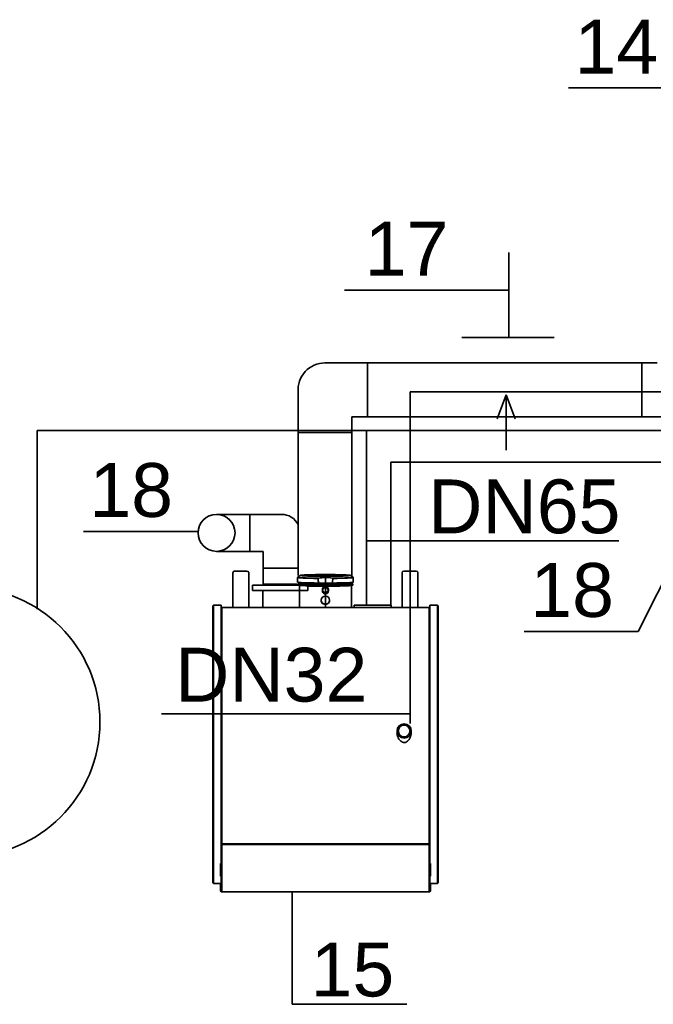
# Model space of a CAD drawing. Header units: millimetres. Extents: x 0 to 40783, y -13117 to 35556.
# Tile 89 of 98: x 36182 to 36370, y 15028 to 15321. Entities that reach past the tile are written whole.
import ezdxf

# ---------------------------------------------------------------- set-up
doc = ezdxf.new("R2010")
doc.units = ezdxf.units.MM
doc.linetypes.add('MITTE', pattern=[50.8, 31.75, -6.35, 6.35, -6.35])
for name, color, linetype, lineweight in [('IS_CO powrót', 5, 'Continuous', 35), ('IS_CO zasilanie', 1, 'Continuous', 35), ('IS_gaz', 40, 'Continuous', 35), ('IS_kotłownia', 7, 'Continuous', 35)]:
    doc.layers.add(name, color=color, linetype=linetype, lineweight=lineweight)
doc.layers.add('IS_komin', color=7, linetype='Continuous', lineweight=35, true_color=0x000000)
doc.styles.get("Standard").update_dxf_attribs({"font": 'Arial.ttf'})

msp = doc.modelspace()

# ---------------------------------------------------------------- linework, layer by layer
at = {"lineweight": 35}
for p, q in [((36244.91, 15156.23), (36244.91, 15145.93)), ((36245.41, 15156.73), (36249.1, 15156.73)), ((36249.6, 15156.23), (36249.6, 15145.93)), ((36295.22, 15156.23), (36295.22, 15145.93)), ((36295.72, 15156.73), (36299.41, 15156.73)), ((36299.91, 15156.23), (36299.91, 15145.93)), ((36264.15, 15154.86), (36264.15, 15153.48)), ((36264.15, 15154.86), (36264.15, 15153.48)), ((36264.94, 15155.46), (36264.19, 15154.94)), ((36264.94, 15155.46), (36264.19, 15154.94)), ((36264.69, 15153.32), (36264.69, 15152.96)), ((36264.69, 15153.32), (36264.69, 15152.96)), ((36264.69, 15152.96), (36264.69, 15152.89)), ((36264.69, 15152.96), (36264.69, 15152.89)), ((36274.13, 15153.13), (36270.68, 15153.13)), ((36274.13, 15153.13), (36270.68, 15153.13)), ((36279.88, 15155.46), (36280.62, 15154.94)), ((36279.88, 15155.46), (36280.62, 15154.94)), ((36280.12, 15153.32), (36280.12, 15152.96)), ((36280.12, 15153.32), (36280.12, 15152.96)), ((36280.12, 15152.96), (36280.12, 15152.89)), ((36280.12, 15152.96), (36280.12, 15152.89)), ((36280.66, 15154.86), (36280.66, 15153.48)), ((36280.66, 15154.86), (36280.66, 15153.48)), ((36264.29, 15152.61), (36264.29, 15152.86)), ((36264.29, 15152.61), (36264.29, 15152.86)), ((36264.69, 15152.53), (36264.69, 15145.93)), ((36264.69, 15151.03), (36264.69, 15145.93)), ((36271.14, 15152.58), (36273.68, 15152.58)), ((36271.14, 15152.58), (36273.68, 15152.58)), ((36273.61, 15152.33), (36271.2, 15152.33)), ((36273.61, 15152.33), (36271.2, 15152.33)), ((36271.51, 15151.24), (36271.51, 15150.87)), ((36271.51, 15151.24), (36271.51, 15150.87)), ((36273.31, 15151.24), (36273.31, 15150.87)), ((36273.31, 15151.24), (36273.31, 15150.87)), ((36279.53, 15152.47), (36279.85, 15152.5)), ((36279.53, 15152.47), (36279.85, 15152.5)), ((36280.12, 15152.52), (36280.12, 15145.93)), ((36280.12, 15152.52), (36280.12, 15145.93)), ((36280.53, 15152.61), (36280.53, 15152.86)), ((36280.53, 15152.61), (36280.53, 15152.86)), ((36271.16, 15148.18), (36271.15, 15148.14)), ((36271.16, 15148.18), (36271.15, 15148.14)), ((36273.66, 15148.18), (36273.66, 15148.14)), ((36273.66, 15148.18), (36273.66, 15148.14)), ((36238.96, 15146.38), (36239.16, 15146.58)), ((36238.96, 15146.38), (36238.96, 15064.09)), ((36239.16, 15063.89), (36239.16, 15146.58)), ((36241.46, 15146.58), (36239.16, 15146.58)), ((36241.41, 15145.93), (36241.61, 15145.93)), ((36241.41, 15075.66), (36241.41, 15145.93)), ((36241.46, 15146.58), (36241.46, 15145.93)), ((36241.61, 15145.93), (36303.21, 15145.93)), ((36241.61, 15145.93), (36241.61, 15075.66)), ((36280.91, 15145.93), (36280.91, 15146.58)), ((36291.91, 15146.58), (36280.91, 15146.58)), ((36280.91, 15145.93), (36280.91, 15146.58)), ((36291.91, 15145.93), (36291.91, 15146.58)), ((36303.21, 15145.93), (36303.41, 15145.93)), ((36303.21, 15075.66), (36303.21, 15145.93)), ((36303.41, 15146.58), (36303.41, 15145.93)), ((36303.41, 15146.58), (36305.71, 15146.58)), ((36303.41, 15145.93), (36303.41, 15075.66)), ((36305.91, 15146.38), (36305.71, 15146.58)), ((36305.71, 15063.89), (36305.71, 15146.58)), ((36305.91, 15146.38), (36305.91, 15064.09)), ((36293.69, 15108.61), (36293.69, 15109.23)), ((36297.93, 15109.23), (36297.93, 15108.61)), ((36241.61, 15075.66), (36241.41, 15075.66)), ((36241.41, 15075.46), (36241.51, 15075.56)), ((36241.41, 15061.63), (36241.41, 15075.46)), ((36241.46, 15075.66), (36241.46, 15075.52)), ((36241.61, 15075.66), (36241.51, 15075.56)), ((36241.51, 15075.56), (36241.61, 15075.46)), ((36241.61, 15075.66), (36303.21, 15075.66)), ((36241.61, 15075.46), (36241.61, 15061.43)), ((36303.21, 15075.46), (36241.61, 15075.46)), ((36303.31, 15075.56), (36303.21, 15075.66)), ((36303.41, 15075.66), (36303.21, 15075.66)), ((36303.21, 15075.46), (36303.31, 15075.56)), ((36303.21, 15061.43), (36303.21, 15075.46)), ((36303.31, 15075.56), (36303.41, 15075.46)), ((36303.41, 15075.66), (36303.41, 15075.46)), ((36303.41, 15075.46), (36303.41, 15061.63)), ((36241.22, 15066.07), (36241.22, 15069.82)), ((36241.41, 15069.82), (36241.22, 15069.82)), ((36303.41, 15069.82), (36303.6, 15069.82)), ((36303.6, 15066.07), (36303.6, 15069.82)), ((36241.41, 15066.07), (36241.22, 15066.07)), ((36303.41, 15066.07), (36303.6, 15066.07)), ((36239.16, 15063.89), (36238.96, 15064.09)), ((36239.16, 15063.89), (36241.41, 15063.89)), ((36241.18, 15061.63), (36241.18, 15063.83)), ((36241.18, 15063.83), (36241.41, 15063.83)), ((36305.71, 15063.89), (36303.41, 15063.89)), ((36303.41, 15063.83), (36303.64, 15063.83)), ((36303.64, 15063.83), (36303.64, 15061.63)), ((36305.71, 15063.89), (36305.91, 15064.09)), ((36241.18, 15061.63), (36241.24, 15061.58)), ((36241.24, 15061.58), (36241.38, 15061.43)), ((36241.24, 15061.58), (36241.47, 15061.58)), ((36241.61, 15061.43), (36241.38, 15061.43)), ((36241.61, 15061.43), (36241.41, 15061.63)), ((36241.61, 15061.43), (36303.21, 15061.43)), ((36263.63, 15061.43), (36263.63, 15061.38)), ((36263.63, 15061.38), (36263.7, 15061.38)), ((36263.7, 15061.43), (36263.7, 15061.38)), ((36263.7, 15061.38), (36263.72, 15061.38)), ((36263.72, 15061.43), (36263.72, 15061.38)), ((36263.72, 15061.38), (36263.75, 15061.38)), ((36263.75, 15061.43), (36263.75, 15061.38)), ((36263.75, 15061.38), (36263.88, 15061.38)), ((36263.88, 15061.43), (36263.88, 15061.38)), ((36263.88, 15061.38), (36264.15, 15061.38)), ((36264.15, 15061.43), (36264.15, 15061.38)), ((36264.15, 15061.38), (36264.56, 15061.38)), ((36264.56, 15061.43), (36264.56, 15061.38)), ((36264.56, 15061.38), (36265.33, 15061.38)), ((36265.33, 15061.43), (36265.33, 15061.38)), ((36265.33, 15061.38), (36265.6, 15061.38)), ((36265.6, 15061.43), (36265.6, 15061.38)), ((36265.6, 15061.38), (36265.63, 15061.38)), ((36265.63, 15061.43), (36265.63, 15061.38)), ((36266.09, 15061.38), (36265.63, 15061.38)), ((36266.09, 15061.43), (36266.09, 15061.38)), ((36266.09, 15061.38), (36266.11, 15061.38)), ((36266.11, 15061.43), (36266.11, 15061.38)), ((36266.11, 15061.38), (36266.74, 15061.38)), ((36266.74, 15061.43), (36266.74, 15061.38)), ((36266.74, 15061.38), (36266.86, 15061.38)), ((36266.86, 15061.43), (36266.86, 15061.38)), ((36266.86, 15061.38), (36267.2, 15061.38)), ((36267.2, 15061.43), (36267.2, 15061.38)), ((36267.2, 15061.38), (36267.6, 15061.38)), ((36267.6, 15061.43), (36267.6, 15061.38)), ((36267.6, 15061.38), (36268.23, 15061.38)), ((36268.23, 15061.43), (36268.23, 15061.38)), ((36268.55, 15061.38), (36268.23, 15061.38)), ((36268.55, 15061.43), (36268.55, 15061.38)), ((36268.55, 15061.38), (36268.79, 15061.38)), ((36268.79, 15061.43), (36268.79, 15061.38)), ((36268.79, 15061.38), (36269.14, 15061.38)), ((36269.14, 15061.43), (36269.14, 15061.38)), ((36269.14, 15061.38), (36269.4, 15061.38)), ((36269.4, 15061.43), (36269.4, 15061.38)), ((36269.4, 15061.38), (36269.43, 15061.38)), ((36269.43, 15061.43), (36269.43, 15061.38)), ((36269.43, 15061.38), (36270.04, 15061.38)), ((36270.04, 15061.43), (36270.04, 15061.38)), ((36270.5, 15061.38), (36270.04, 15061.38)), ((36270.5, 15061.43), (36270.5, 15061.38)), ((36270.5, 15061.38), (36271.6, 15061.38)), ((36271.6, 15061.43), (36271.6, 15061.38)), ((36271.6, 15061.38), (36272.44, 15061.38)), ((36272.44, 15061.43), (36272.44, 15061.38)), ((36272.44, 15061.38), (36272.75, 15061.38)), ((36272.75, 15061.43), (36272.75, 15061.38)), ((36273.22, 15061.38), (36272.75, 15061.38)), ((36273.22, 15061.43), (36273.22, 15061.38)), ((36273.22, 15061.38), (36273.85, 15061.38)), ((36273.85, 15061.43), (36273.85, 15061.38)), ((36273.85, 15061.38), (36274.47, 15061.38)), ((36274.47, 15061.43), (36274.47, 15061.38)), ((36274.47, 15061.38), (36275.21, 15061.38)), ((36275.21, 15061.43), (36275.21, 15061.38)), ((36275.21, 15061.38), (36275.49, 15061.38)), ((36275.49, 15061.43), (36275.49, 15061.38)), ((36275.95, 15061.38), (36275.49, 15061.38)), ((36275.95, 15061.43), (36275.95, 15061.38)), ((36275.95, 15061.38), (36275.97, 15061.38)), ((36275.97, 15061.43), (36275.97, 15061.38)), ((36275.97, 15061.38), (36276.6, 15061.38)), ((36276.6, 15061.43), (36276.6, 15061.38)), ((36276.6, 15061.38), (36276.72, 15061.38)), ((36276.72, 15061.43), (36276.72, 15061.38)), ((36276.72, 15061.38), (36277.06, 15061.38)), ((36277.06, 15061.43), (36277.06, 15061.38)), ((36277.06, 15061.38), (36277.46, 15061.38)), ((36277.46, 15061.43), (36277.46, 15061.38)), ((36277.46, 15061.38), (36278.09, 15061.38)), ((36278.09, 15061.43), (36278.09, 15061.38)), ((36278.58, 15061.38), (36278.09, 15061.38)), ((36278.58, 15061.43), (36278.58, 15061.38)), ((36278.58, 15061.38), (36278.71, 15061.38)), ((36278.71, 15061.43), (36278.71, 15061.38)), ((36278.71, 15061.38), (36278.99, 15061.38)), ((36278.99, 15061.43), (36278.99, 15061.38)), ((36278.99, 15061.38), (36279.77, 15061.38)), ((36279.77, 15061.43), (36279.77, 15061.38)), ((36279.77, 15061.38), (36281.13, 15061.38)), ((36281.13, 15061.43), (36281.13, 15061.38)), ((36303.41, 15061.63), (36303.21, 15061.43)), ((36303.44, 15061.43), (36303.21, 15061.43)), ((36303.35, 15061.58), (36303.58, 15061.58)), ((36303.58, 15061.58), (36303.44, 15061.43)), ((36303.58, 15061.58), (36303.64, 15061.63))]:
    msp.add_line(p, q, dxfattribs=at)
at = {"color": 0, "lineweight": 35}
for p, q in [((36244.91, 15156.23), (36244.91, 15145.93)), ((36245.41, 15156.73), (36249.1, 15156.73)), ((36249.6, 15156.23), (36249.6, 15145.93)), ((36264.15, 15154.86), (36264.15, 15153.48)), ((36264.94, 15155.46), (36264.19, 15154.94)), ((36264.69, 15153.32), (36264.69, 15152.96)), ((36264.69, 15152.96), (36264.69, 15152.89)), ((36250.71, 15151.03), (36250.71, 15152.53)), ((36267.21, 15152.53), (36250.71, 15152.53)), ((36250.71, 15151.03), (36255.26, 15151.03)), ((36253.84, 15145.93), (36253.84, 15151.03)), ((36253.86, 15152.53), (36253.86, 15152.83)), ((36264.06, 15152.83), (36253.86, 15152.83)), ((36255.26, 15151.03), (36267.21, 15151.03)), ((36264.06, 15152.53), (36264.06, 15152.83)), ((36264.29, 15152.61), (36264.29, 15152.86)), ((36264.69, 15151.03), (36264.69, 15145.93)), ((36267.21, 15151.03), (36267.21, 15152.53)), ((36271.51, 15151.24), (36271.51, 15150.87)), ((36271.16, 15148.18), (36271.15, 15148.14))]:
    msp.add_line(p, q, dxfattribs=at)
at = {"color": 1, "linetype": 'MITTE', "lineweight": 35}
msp.add_line((36272.41, 15155.45), (36272.41, 15145.93), dxfattribs=at)
msp.add_line((36272.41, 15155.45), (36272.41, 15145.93), dxfattribs=at)
at = {"color": 0, "linetype": 'MITTE', "lineweight": 35}
msp.add_line((36272.41, 15155.45), (36272.41, 15145.93), dxfattribs=at)
at = {"lineweight": 35}
for radius in [2.12, 1.75]:
    msp.add_circle((36295.81, 15109.23), radius, dxfattribs=at)
for centre, radius, start, end in [((36245.41, 15156.23), 0.5, 90, 180), ((36249.1, 15156.23), 0.5, 0, 90), ((36295.72, 15156.23), 0.5, 90, 180), ((36299.41, 15156.23), 0.5, 0, 90), ((36264.24, 15154.87), 0.0833, 136.875, 166.85), ((36264.24, 15154.87), 0.0833, 136.875, 166.85), ((36264.23, 15154.87), 0.0797, 167.2674, 182.6648), ((36264.23, 15154.87), 0.0797, 167.2674, 182.6648), ((36264.24, 15153.49), 0.088, 181.2935, 231.4954), ((36264.24, 15153.49), 0.088, 181.2935, 231.4954), ((36264.25, 15154.85), 0.105, 124.7246, 137.0578), ((36264.25, 15154.85), 0.105, 124.7246, 137.0578), ((36264.29, 15153.54), 0.163, 229.7402, 254.7426), ((36264.29, 15153.54), 0.163, 229.7402, 254.7426), ((36264.54, 15154.46), 1.11, 254.9736, 259.1314), ((36264.54, 15154.46), 1.11, 254.9736, 259.1314), ((36264.77, 15155.63), 2.31, 258.8182, 262.6369), ((36264.77, 15155.63), 2.31, 258.8182, 262.6369), ((36265.25, 15159.18), 5.89, 262.4896, 264.5014), ((36265.25, 15159.18), 5.89, 262.4896, 264.5014), ((36266.26, 15169.95), 16.71, 264.5964, 266.5694), ((36266.26, 15169.95), 16.71, 264.5964, 266.5694), ((36267.77, 15194.3), 41.1, 266.4923, 267.5786), ((36267.77, 15194.3), 41.1, 266.4923, 267.5786), ((36269.6, 15237.16), 84.01, 267.5663, 268.591), ((36269.6, 15237.16), 84.01, 267.5663, 268.591), ((36271.72, 15318.39), 165.27, 268.5484, 269.638), ((36271.72, 15318.39), 165.27, 268.5484, 269.638), ((36270.22, 15154.59), 0.0293, 139.1421, 154.9673), ((36270.22, 15154.59), 0.0293, 139.1421, 154.9673), ((36270.21, 15154.59), 0.0192, 154.5255, 196.9934), ((36270.21, 15154.59), 0.0192, 154.5255, 196.9934), ((36270.25, 15154.56), 0.0705, 121.1646, 129.5759), ((36270.25, 15154.56), 0.0705, 121.1646, 129.5759), ((36270.23, 15154.58), 0.0466, 129.5474, 139.3756), ((36270.23, 15154.58), 0.0466, 129.5474, 139.3756), ((36270.27, 15154.53), 0.107, 116.9607, 121.3964), ((36270.27, 15154.53), 0.107, 116.9607, 121.3964), ((36270.29, 15154.48), 0.158, 112.6702, 116.9536), ((36270.29, 15154.48), 0.158, 112.6702, 116.9536), ((36270.31, 15154.43), 0.213, 107.4797, 112.7266), ((36270.31, 15154.43), 0.213, 107.4797, 112.7266), ((36270.34, 15154.34), 0.304, 103.792, 107.5381), ((36270.34, 15154.34), 0.304, 103.792, 107.5381), ((36270.38, 15154.19), 0.466, 100.3871, 103.8834), ((36270.38, 15154.19), 0.466, 100.3871, 103.8834), ((36272.41, 15143.51), 11.34, 79.9383, 100.7465), ((36272.41, 15143.51), 11.34, 79.9383, 100.7465), ((36270.39, 15153.21), 0.0229, 189.4386, 215.0674), ((36270.39, 15153.21), 0.0229, 189.4386, 215.0674), ((36270.43, 15153.24), 0.0726, 226.8272, 240.8812), ((36270.41, 15153.22), 0.0402, 214.9658, 226.0482), ((36270.43, 15153.24), 0.0726, 226.8272, 240.8812), ((36270.41, 15153.22), 0.0402, 214.9658, 226.0482), ((36270.47, 15153.3), 0.143, 240.4157, 246.731), ((36270.47, 15153.3), 0.143, 240.4157, 246.731), ((36270.51, 15153.42), 0.267, 246.9301, 253.2856), ((36270.51, 15153.42), 0.267, 246.9301, 253.2856), ((36270.55, 15153.55), 0.412, 253.301, 257.4777), ((36270.55, 15153.55), 0.412, 253.301, 257.4777), ((36270.61, 15153.79), 0.649, 257.4847, 260.2002), ((36270.61, 15153.79), 0.649, 257.4847, 260.2002), ((36270.64, 15154.01), 0.876, 260.3407, 264.4587), ((36270.64, 15154.01), 0.876, 260.3407, 264.4587), ((36270.69, 15154.47), 1.34, 264.4896, 269.8091), ((36270.69, 15154.47), 1.34, 264.4896, 269.8091), ((36274.13, 15154.54), 1.41, 270.2701, 273.1727), ((36274.13, 15154.54), 1.41, 270.2701, 273.1727), ((36272.89, 15331.18), 178.06, 270.4012, 271.4125), ((36272.89, 15331.18), 178.06, 270.4012, 271.4125), ((36274.15, 15154.21), 1.08, 272.9802, 278.0213), ((36274.15, 15154.21), 1.08, 272.9802, 278.0213), ((36274.2, 15153.81), 0.675, 278.1038, 282.4801), ((36274.2, 15153.81), 0.675, 278.1038, 282.4801), ((36274.27, 15153.54), 0.392, 282.4157, 286.8056), ((36274.27, 15153.54), 0.392, 282.4157, 286.8056), ((36274.3, 15153.43), 0.276, 286.7674, 291.8504), ((36274.3, 15153.43), 0.276, 286.7674, 291.8504), ((36272.22, 15142.15), 12.7, 79.5325, 80.1584), ((36272.22, 15142.15), 12.7, 79.5325, 80.1584), ((36274.34, 15153.32), 0.161, 291.6745, 297.2234), ((36274.34, 15153.32), 0.161, 291.6745, 297.2234), ((36274.37, 15153.27), 0.105, 297.2277, 302.9268), ((36274.37, 15153.27), 0.105, 297.2277, 302.9268), ((36274.41, 15153.22), 0.0433, 307.9441, 324.7672), ((36274.41, 15153.22), 0.0433, 307.9441, 324.7672), ((36274.39, 15153.24), 0.0731, 302.9218, 308.9146), ((36274.39, 15153.24), 0.0731, 302.9218, 308.9146), ((36274.43, 15153.21), 0.018, 343.7801, 351.8577), ((36274.42, 15153.21), 0.0231, 324.8577, 343.992), ((36274.43, 15153.21), 0.018, 343.7801, 351.8577), ((36274.42, 15153.21), 0.0231, 324.8577, 343.992), ((36274.44, 15154.19), 0.461, 75.5912, 79.616), ((36274.44, 15154.19), 0.461, 75.5912, 79.616), ((36274.48, 15154.36), 0.288, 71.5985, 75.5348), ((36274.48, 15154.36), 0.288, 71.5985, 75.5348), ((36274.51, 15154.44), 0.204, 66.1048, 71.5501), ((36274.51, 15154.44), 0.204, 66.1048, 71.5501), ((36274.54, 15154.51), 0.122, 58.8246, 66.4348), ((36274.54, 15154.51), 0.122, 58.8246, 66.4348), ((36274.57, 15154.56), 0.0727, 50.5523, 58.7071), ((36274.57, 15154.56), 0.0727, 50.5523, 58.7071), ((36274.59, 15154.58), 0.0466, 40.6244, 50.4526), ((36274.6, 15154.59), 0.0286, 20.6529, 40.976), ((36274.59, 15154.58), 0.0466, 40.6244, 50.4526), ((36274.6, 15154.59), 0.0286, 20.6529, 40.976), ((36274.61, 15154.59), 0.0193, 343.0381, 19.3217), ((36274.61, 15154.59), 0.0193, 343.0381, 19.3217), ((36274.98, 15244.11), 90.95, 271.4481, 272.3945), ((36274.98, 15244.11), 90.95, 271.4481, 272.3945), ((36277.05, 15194.25), 41.05, 272.4198, 273.5076), ((36277.05, 15194.25), 41.05, 272.4198, 273.5076), ((36278.58, 15169.61), 16.37, 273.4199, 275.435), ((36278.58, 15169.61), 16.37, 273.4199, 275.435), ((36280.42, 15151.58), 1.76, 91.31, 99.5466), ((36280.42, 15151.58), 1.76, 91.31, 99.5466), ((36280.37, 15150.11), 3.23, 87.6796, 89.8221), ((36280.37, 15150.11), 3.23, 87.6796, 89.8221), ((36280.52, 15153.71), 0.375, 268.2697, 278.2965), ((36280.52, 15153.71), 0.375, 268.2697, 278.2965), ((36280.56, 15153.44), 0.0961, 274.5233, 349.8568), ((36280.56, 15153.44), 0.0961, 274.5233, 349.8568), ((36280.56, 15154.85), 0.11, 50.1521, 55.151), ((36280.56, 15154.85), 0.11, 50.1521, 55.151), ((36280.57, 15154.86), 0.0937, 34.8421, 50.4559), ((36280.57, 15154.86), 0.0937, 34.8421, 50.4559), ((36280.58, 15154.87), 0.0801, 357.4118, 34.94), ((36280.58, 15154.87), 0.0801, 357.4118, 34.94), ((36280.42, 15153.48), 0.248, 346.869, 1.3282), ((36280.42, 15153.48), 0.248, 346.869, 1.3282), ((36272.46, 15150.87), 0.957, 179.9959, 189.2158), ((36272.46, 15150.87), 0.957, 179.9959, 189.2158), ((36272.41, 15150.85), 0.901, 188.5816, 1.2071), ((36272.41, 15150.85), 0.901, 188.5816, 1.2071), ((36296.69, 15108.62), 3.01, 180.2651, 200.738), ((36296.98, 15108.7), 3.3, 200.332, 228.4634), ((36296.2, 15107.85), 2.14, 228.8377, 243.1201), ((36295.65, 15107.46), 1.7, 287.6733, 305.7124), ((36295.18, 15108.16), 2.54, 305.1697, 314.789), ((36294.6, 15108.72), 3.34, 314.9614, 345.6289), ((36294.96, 15108.62), 2.97, 345.8363, 359.7758), ((36295.86, 15107.18), 1.39, 243.3081, 260.6031), ((36295.81, 15106.97), 1.18, 261.1773, 287.4247)]:
    msp.add_arc(centre, radius, start, end, dxfattribs=at)
at = {"color": 0, "lineweight": 35}
for centre, radius, start, end in [((36245.41, 15156.23), 0.5, 90, 180), ((36249.1, 15156.23), 0.5, 0, 90), ((36264.24, 15154.87), 0.0833, 136.875, 166.85), ((36264.23, 15154.87), 0.0797, 167.2674, 182.6648), ((36264.24, 15153.49), 0.088, 181.2935, 231.4954), ((36264.25, 15154.85), 0.105, 124.7246, 137.0578), ((36264.29, 15153.54), 0.163, 229.7402, 254.7426), ((36264.54, 15154.46), 1.11, 254.9736, 259.1314), ((36264.77, 15155.63), 2.31, 258.8182, 262.6369), ((36265.25, 15159.18), 5.89, 262.4896, 264.5014), ((36266.26, 15169.95), 16.71, 264.5964, 266.5694), ((36267.77, 15194.3), 41.1, 266.4923, 267.5786), ((36269.6, 15237.16), 84.01, 267.5663, 268.591), ((36271.72, 15318.39), 165.27, 268.5484, 269.638), ((36270.22, 15154.59), 0.0293, 139.1421, 154.9673), ((36270.21, 15154.59), 0.0192, 154.5255, 196.9934), ((36270.25, 15154.56), 0.0705, 121.1646, 129.5759), ((36270.23, 15154.58), 0.0466, 129.5474, 139.3756), ((36270.27, 15154.53), 0.107, 116.9607, 121.3964), ((36270.29, 15154.48), 0.158, 112.6702, 116.9536), ((36270.31, 15154.43), 0.213, 107.4797, 112.7266), ((36270.34, 15154.34), 0.304, 103.792, 107.5381), ((36270.38, 15154.19), 0.466, 100.3871, 103.8834), ((36270.39, 15153.21), 0.0229, 189.4386, 215.0674), ((36270.43, 15153.24), 0.0726, 226.8272, 240.8812), ((36270.41, 15153.22), 0.0402, 214.9658, 226.0482), ((36270.47, 15153.3), 0.143, 240.4157, 246.731), ((36270.51, 15153.42), 0.267, 246.9301, 253.2856), ((36270.55, 15153.55), 0.412, 253.301, 257.4777), ((36270.61, 15153.79), 0.649, 257.4847, 260.2002), ((36270.64, 15154.01), 0.876, 260.3407, 264.4587), ((36270.69, 15154.47), 1.34, 264.4896, 269.8091), ((36272.46, 15150.87), 0.957, 179.9959, 189.2158)]:
    msp.add_arc(centre, radius, start, end, dxfattribs=at)
at = {"lineweight": 35, "extrusion": (0, 0, -1)}
for centre, major_axis, ratio, start_param, end_param in [((36272.41, 15152.86), (8.12, 0), 0.034985, 1.727954, 3.459248), ((36272.41, 15152.86), (8.12, 0), 0.034985, 1.727954, 3.459248), ((36272.41, 15154.92), (8.23, 0), 0.034985, 1.830877, 3.191572), ((36272.41, 15154.92), (8.23, 0), 0.034985, 1.830877, 3.191572), ((36272.41, 15154.86), (8.26, 0), 0.034985, 1.84283, 3.139878), ((36272.41, 15154.86), (8.26, 0), 0.034985, 1.84283, 3.139878), ((36272.41, 15153.48), (8.26, 0), 0.034985, 1.820099, 3.141593), ((36272.41, 15153.48), (8.26, 0), 0.034985, 1.820099, 3.141593), ((36272.41, 15152.96), (7.72, 0), 0.034985, 1.570796, 3.141757), ((36272.41, 15152.96), (7.72, 0), 0.034985, 1.570796, 3.141757), ((36272.41, 15152.89), (7.72, 0), 0.034985, 1.570796, 3.141593), ((36272.41, 15152.89), (7.72, 0), 0.034985, 1.570796, 3.141593), ((36272.41, 15153.35), (7.71, 0), 0.034985, 1.570796, 3.003035), ((36272.41, 15153.35), (7.71, 0), 0.034985, 1.570796, 3.003035), ((36272.41, 15381.87), (0, -235.96), 0.034985, 0.249303, 0.272033), ((36272.41, 15381.87), (0, -235.96), 0.034985, 0.249303, 0.272033), ((36272.41, 15153.35), (7.71, 0), 0.034985, 0.138558, 1.570796), ((36272.41, 15153.35), (7.71, 0), 0.034985, 0.138558, 1.570796), ((36272.41, 15152.96), (7.72, 0), 0.034985, 6.283021, 7.853982), ((36272.41, 15152.96), (7.72, 0), 0.034985, 6.283021, 7.853982), ((36272.41, 15152.89), (7.72, 0), 0.034985, 0, 1.570796), ((36272.41, 15152.89), (7.72, 0), 0.034985, 0, 1.570796), ((36272.41, 15152.86), (8.12, 0), 0.034985, 5.96553, 7.696824), ((36272.41, 15152.86), (8.12, 0), 0.034985, 5.96553, 7.696824), ((36272.41, 15381.87), (0, -235.96), 0.034985, 6.011152, 6.033883), ((36272.41, 15381.87), (0, -235.96), 0.034985, 6.011152, 6.033883), ((36272.41, 15153.48), (8.26, 0), 0.034985, 0, 1.321494), ((36272.41, 15153.48), (8.26, 0), 0.034985, 0, 1.321494), ((36272.41, 15154.92), (8.23, 0), 0.034985, 6.233206, 7.5939), ((36272.41, 15154.92), (8.23, 0), 0.034985, 6.233206, 7.5939), ((36272.41, 15154.86), (8.26, 0), 0.034985, 0.001715, 1.298763), ((36272.41, 15154.86), (8.26, 0), 0.034985, 0.001715, 1.298763), ((36272.41, 15152.61), (8.12, 0), 0.034985, 2.868847, 3.141387), ((36272.41, 15152.61), (8.12, 0), 0.034985, 2.868847, 3.141387), ((36272.41, 15152.61), (8.12, 0), 0.034985, 1.719864, 2.265399), ((36272.41, 15152.61), (8.12, 0), 0.034985, 1.719864, 2.265399), ((36272.41, 15152.58), (7.77, 0), 0.034985, 1.570796, 2.303407), ((36272.41, 15152.58), (7.77, 0), 0.034985, 1.570796, 2.303407), ((36272.41, 15152.52), (7.71, 0), 0.034985, 1.570796, 2.310058), ((36272.41, 15152.52), (7.71, 0), 0.034985, 1.570796, 2.310058), ((36272.41, 15428.63), (0, 278.5), 0.034489, 3.267487, 3.274327), ((36272.41, 15428.63), (0, 278.5), 0.034489, 3.267487, 3.274327), ((36272.41, 15151.04), (0.836, 0), 0.975456, 3.264748, 6.16003), ((36272.41, 15151.04), (0.836, 0), 0.975456, 3.264748, 6.16003), ((36272.41, 15152.52), (7.71, 0), 0.034985, 0.005727, 1.570796), ((36272.41, 15152.52), (7.71, 0), 0.034985, 0.005727, 1.570796), ((36272.41, 15152.58), (7.77, 0), 0.034985, 0.412513, 1.570796), ((36272.41, 15152.58), (7.77, 0), 0.034985, 0.412513, 1.570796), ((36272.41, 15152.61), (8.12, 0), 0.034985, 0.000206, 1.421728), ((36272.41, 15152.61), (8.12, 0), 0.034985, 0.000206, 1.421728), ((36272.41, 15428.63), (0, 278.5), 0.034489, 3.008859, 3.015698), ((36272.41, 15428.63), (0, 278.5), 0.034489, 3.008859, 3.015698), ((36272.41, 15148.06), (1.26, 0), 0.975456, 6.216505, 9.491459), ((36272.41, 15148.06), (1.26, 0), 0.975456, 6.216505, 9.491459)]:
    msp.add_ellipse(centre, major_axis=major_axis, ratio=ratio, start_param=start_param, end_param=end_param, dxfattribs=at)
at = {"color": 0, "lineweight": 35, "extrusion": (0, 0, -1)}
for centre, major_axis, ratio, start_param, end_param in [((36272.41, 15152.86), (8.12, 0), 0.034985, 1.727954, 3.459248), ((36272.41, 15154.92), (8.23, 0), 0.034985, 1.830877, 3.191572), ((36272.41, 15154.86), (8.26, 0), 0.034985, 1.84283, 3.139878), ((36272.41, 15153.48), (8.26, 0), 0.034985, 1.820099, 3.141593), ((36272.41, 15152.96), (7.72, 0), 0.034985, 1.570796, 3.141757), ((36272.41, 15152.89), (7.72, 0), 0.034985, 1.570796, 3.141593), ((36272.41, 15153.35), (7.71, 0), 0.034985, 1.570796, 3.003035), ((36272.41, 15381.87), (0, -235.96), 0.034985, 0.249303, 0.272033), ((36272.41, 15152.61), (8.12, 0), 0.034985, 2.868847, 3.141387), ((36272.41, 15152.61), (8.12, 0), 0.034985, 1.719864, 2.265399), ((36272.41, 15152.58), (7.77, 0), 0.034985, 1.570796, 2.303407), ((36272.41, 15152.52), (7.71, 0), 0.034985, 1.570796, 2.310058), ((36272.41, 15428.63), (0, 278.5), 0.034489, 3.267487, 3.274327)]:
    msp.add_ellipse(centre, major_axis=major_axis, ratio=ratio, start_param=start_param, end_param=end_param, dxfattribs=at)
at = {"lineweight": 35, "extrusion": (0, 0, -1)}
for centre, major_axis, ratio in [((36272.41, 15155.45), (7.48, 0), 0.034985), ((36272.41, 15155.45), (7.48, 0), 0.034985), ((36272.41, 15155.45), (7.24, 0), 0.034985), ((36272.41, 15155.45), (7.24, 0), 0.034985), ((36272.41, 15151.24), (-0.902, 0), 0.975456), ((36272.41, 15151.24), (-0.902, 0), 0.975456), ((36272.41, 15151.24), (-0.836, 0), 0.975456), ((36272.41, 15151.24), (-0.836, 0), 0.975456), ((36272.41, 15148.1), (1.25, 0), 0.975456), ((36272.41, 15148.1), (1.25, 0), 0.975456)]:
    msp.add_ellipse(centre, major_axis=major_axis, ratio=ratio, dxfattribs=at)
at = {"lineweight": 35}
for centre, major_axis, start_param, end_param in [((36272.41, 15152.61), (-8.12, 0), 0.000206, 1.421728), ((36272.41, 15152.58), (-7.77, 0), 0.412513, 1.570796)]:
    msp.add_ellipse(centre, major_axis=major_axis, ratio=0.034985, start_param=start_param, end_param=end_param, dxfattribs=at)
at = {"layer": 'IS_CO powrót', "color": 0}
for p, q in [((36326.96, 15251.49), (36326.96, 15226.23)), ((36326.96, 15226.23), (36312.99, 15226.23)), ((36312.99, 15226.23), (36340.38, 15226.23)), ((36326.1, 15209.14, -23.76), (36326.1, 15192.7, -23.76))]:
    msp.add_line(p, q, dxfattribs=at)
at = {"layer": 'IS_CO powrót'}
for p, q in [((36271.31, 15198.52, -23.76), (36186.78, 15198.52, -23.76)), ((36186.78, 15198.52, -23.76), (36186.78, 15145.47, -23.76)), ((36423, 15198.52, -23.76), (36271.31, 15198.52, -23.76)), ((36284.61, 15198.52, -23.76), (36284.61, 15146.58))]:
    msp.add_line(p, q, dxfattribs=at)
at = {"layer": 'IS_CO powrót', "color": 0, "elevation": -23.76}
for points in [[(36326.1, 15209.14), (36323.43, 15201.99)], [(36326.1, 15209.14), (36328.77, 15201.99)]]:
    msp.add_lwpolyline(points, dxfattribs=at)
at = {"layer": 'IS_CO zasilanie'}
for p, q in [((36291.81, 15189.1), (36512.44, 15189.1)), ((36291.81, 15146.58), (36291.81, 15189.1))]:
    msp.add_line(p, q, dxfattribs=at)
at = {"layer": 'IS_gaz', "color": 0}
for p, q in [((36344.66, 15300.37, -0.84), (36378.55, 15300.37, -0.84)), ((36278.09, 15240.3, 22.92), (36326.96, 15240.3)), ((36200.46, 15168.56, -0.84), (36234.35, 15168.56, -0.84)), ((36284.39, 15165.7, -0.84), (36359.65, 15165.7)), ((36365.4, 15138.84, -0.84), (36377.49, 15162.92)), ((36331.51, 15138.84, -0.84), (36365.4, 15138.84, -0.84)), ((36223.72, 15114.35, 46.68), (36297.56, 15114.35)), ((36262.52, 15027.97, -23.76), (36296.61, 15027.97, -23.76))]:
    msp.add_line(p, q, dxfattribs=at)
at = {"layer": 'IS_gaz'}
msp.add_line((36297.56, 15210.01), (36732.39, 15210.01), dxfattribs=at)
at = {"layer": 'IS_gaz', "color": 2}
msp.add_line((36297.56, 15111.41), (36297.56, 15210.01), dxfattribs=at)
at = {"layer": 'IS_komin'}
for p, q in [((36272.27, 15218.62), (36371.03, 15218.62)), ((36284.92, 15218.62), (36284.92, 15202.62)), ((36366.41, 15202.62), (36366.41, 15218.62)), ((36264.29, 15211.23), (36264.29, 15155.45)), ((36379.03, 15202.62), (36280.29, 15202.62)), ((36280.29, 15202.62), (36280.29, 15155.45)), ((36280.29, 15198), (36264.29, 15198))]:
    msp.add_line(p, q, dxfattribs=at)
msp.add_arc((36272.27, 15210.62), 8, 90, 184.3875, dxfattribs=at)
at = {"layer": 'IS_kotłownia'}
for p, q in [((36259.36, 15173.62), (36240.04, 15173.62)), ((36249.98, 15173.62), (36249.98, 15162.62)), ((36240.04, 15162.62), (36253.86, 15162.62)), ((36253.86, 15162.62), (36253.86, 15152.53)), ((36253.86, 15157.58), (36264.29, 15157.58))]:
    msp.add_line(p, q, dxfattribs=at)
at = {"layer": 'IS_kotłownia', "color": 0}
msp.add_line((36262.52, 15027.97, -23.76), (36262.52, 15061.38), dxfattribs=at)
at = {"layer": 'IS_kotłownia'}
msp.add_circle((36240.04, 15168.12), 5.5, dxfattribs=at)
at = {"layer": 'IS_kotłownia', "color": 0}
msp.add_circle((36165.39, 15111.89, -23.76), 40, dxfattribs=at)
at = {"layer": 'IS_kotłownia'}
for centre, start, end in [((36240.04, 15168.12), 90, 270), ((36259.36, 15168.12), 26.3307, 90)]:
    msp.add_arc(centre, 5.5, start, end, dxfattribs=at)

# ---------------------------------------------------------------- texts
at = {"lineweight": 35}
msp.add_attdef('REG', (36272.41, 15061.43), '', height=1e-20, dxfattribs=at)
at = {"layer": 'IS_gaz', "color": 0, "char_height": 16, "width": 79.3856, "attachment_point": 1}
for s, insert in [(' 14', (36340.25, 15320.67, -23.76)), (' 17', (36277.89, 15260.6)), (' 18', (36196.04, 15188.86, -23.76)), (' DN65', (36296.73, 15183.99, -23.76)), (' 18', (36327.09, 15159.14, -23.76)), ('DN32', (36227.72, 15133.96, 23.76)), ('15', (36268.01, 15046.31, -46.68))]:
    msp.add_mtext(s, dxfattribs=dict(at, insert=insert))

doc.saveas('drawing.dxf')
